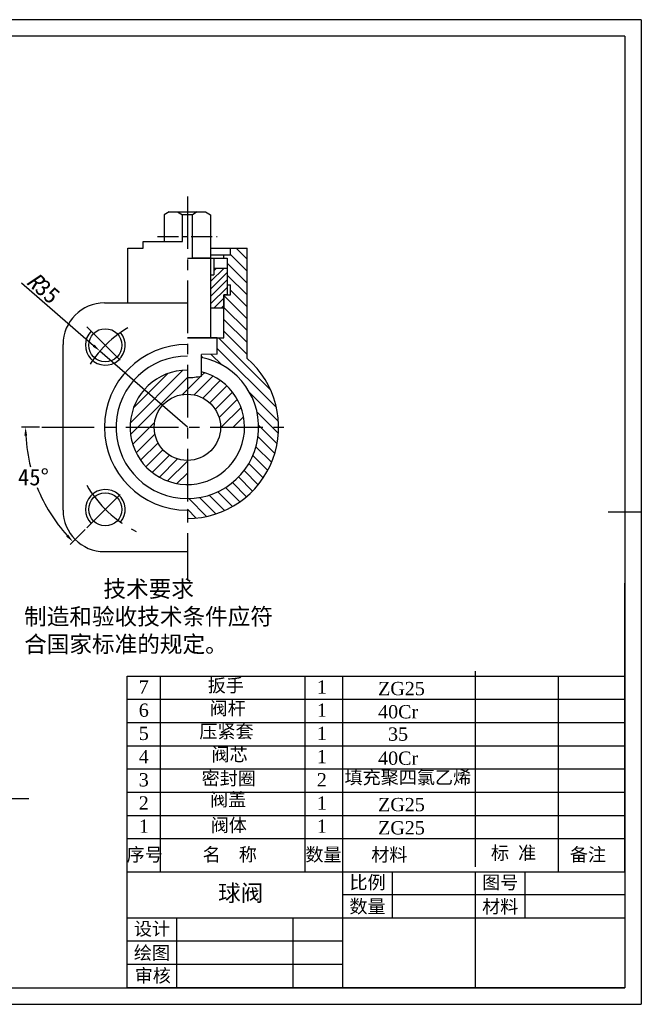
# Model space of a CAD drawing. Header units: millimetres. Extents: x -526 to -106, y 228 to 525.
# Tile 2 of 2: x -293 to -106, y 228 to 525. Entities that reach past the tile are written whole.
import ezdxf

# ---------------------------------------------------------------- set-up
doc = ezdxf.new("R2010")
doc.units = ezdxf.units.MM
doc.linetypes.add('CENTER', pattern=[50.8, 31.75, -6.35, 6.35, -6.35])
doc.layers.add('1轮廓实线层', color=7, linetype='Continuous', lineweight=30)
doc.layers.add('粗实线', color=7, linetype='Continuous', lineweight=30)
for name, color, linetype in [('2细线层', 7, 'Continuous'), ('ST标题栏文字', 7, 'Continuous'), ('中心线', 1, 'CENTER'), ('剖面线', 7, 'Continuous'), ('图框', 7, 'Continuous'), ('标注层', 7, 'Continuous'), ('细实线', 7, 'Continuous')]:
    doc.layers.add(name, color=color, linetype=linetype)
doc.layers.add('实体层', color=7, linetype='Continuous', lineweight=30, plot=False)
doc.layers.add('尺寸标注层', color=7, linetype='Continuous', plot=False)
doc.layers.add('细实线层', color=7, linetype='Continuous', plot=False)
doc.styles.get("Standard").update_dxf_attribs({"font": '仿宋_GB2312.ttf'})
doc.styles.add('样式 1', font='仿宋_GB2312.ttf', dxfattribs={"height": 4})
doc.styles.add('样式 2', font='times.ttf', dxfattribs={"height": 4})
doc.dimstyles.new('ISO-25', dxfattribs={"dimtxt": 5, "dimasz": 2.5, "dimexe": 1.25, "dimexo": 0.625, "dimtad": 1, "dimdsep": 46, "dimtxsty": 'Standard', "dimcen": 2.5, "dimadec": 0, "dimazin": 0, "dimtfac": 1, "dimtmove": 0, "dimatfit": 3, "dimfxl": 1, "dimarcsym": 0})
doc.dimstyles.new('ISO-25$2', dxfattribs={"dimtxt": 5, "dimasz": 2.5, "dimexe": 1.25, "dimexo": 0.625, "dimtad": 1, "dimtih": 1, "dimtoh": 1, "dimdsep": 46, "dimtxsty": 'Standard', "dimcen": 2.5, "dimadec": 0, "dimazin": 0, "dimtfac": 1, "dimtmove": 0, "dimatfit": 3, "dimfxl": 1, "dimarcsym": 0})

# ---------------------------------------------------------------- blocks, each defined once
blk = doc.blocks.new('*D22')
at = {"layer": 'Defpoints', "color": 0, "transparency": 16777216}
for p in [(-286.65, 401.61), (-212.36, 401.61), (-262.95, 381.38), (-284.98, 377.21), (-273.06, 371.27)]:
    blk.add_point(p, dxfattribs=at)
at = {"layer": '标注层', "color": 0, "lineweight": -2, "transparency": 16777216}
for p, q in [((-287.28, 401.61), (-292.76, 401.61)), ((-273.5, 370.83), (-278.11, 366.22))]:
    blk.add_line(p, q, dxfattribs=at)
for start, end in [(182.9361, 194.1544), (201.878, 222.0639)]:
    blk.add_arc((-242.72, 401.61), 48.79, start, end, dxfattribs=at)
at = {"layer": '标注层', "color": 0, "transparency": 16777216}
for points in [[(-291.87, 399.1), (-291.03, 399.12), (-291.51, 401.61)], [(-278.64, 369.2), (-279.25, 368.63), (-277.22, 367.1)]]:
    blk.add_solid(points, dxfattribs=at)
at = {"layer": '标注层', "color": 0, "transparency": 16777216, "insert": (-289.13, 386.55), "char_height": 5, "attachment_point": 5}
blk.add_mtext('45°', dxfattribs=at)
blk = doc.blocks.new('*D26')
at = {"layer": 'Defpoints', "color": 0, "transparency": 16777216}
for p in [(-269.1, 424.61), (-242.72, 401.61)]:
    blk.add_point(p, dxfattribs=at)
at = {"layer": '标注层', "color": 0, "lineweight": -2, "transparency": 16777216}
for p, q in [((-292.73, 445.22), (-270.98, 426.25)), ((-242.72, 401.61), (-269.1, 424.61))]:
    blk.add_line(p, q, dxfattribs=at)
at = {"layer": '标注层', "color": 0, "transparency": 16777216}
blk.add_solid([(-270.71, 426.57), (-271.26, 425.94), (-269.1, 424.61)], dxfattribs=at)
at = {"layer": '标注层', "color": 0, "transparency": 16777216, "insert": (-286.15, 443.63), "char_height": 5, "attachment_point": 5, "rotation": 318.9062}
blk.add_mtext('{\\fFangSong|b0|i1|c134|p49;R}35', dxfattribs=at)
blk = doc.blocks.new('_Dot')
at = {"color": 0, "linetype": 'ByBlock', "lineweight": -2}
blk.add_line((-0.5, 0), (-1, 0), dxfattribs=at)
at = {"color": 0, "linetype": 'ByBlock', "const_width": 0.5}
blk.add_lwpolyline([(-0.25, 0, 1), (0.25, 0, 1)], format="xyb", close=True, dxfattribs=at)

msp = doc.modelspace()

# ---------------------------------------------------------------- hatches: boundary and pattern name
at = {"layer": '剖面线'}
h = msp.add_hatch(dxfattribs=at)
h.set_pattern_fill('ANSI31', color=256, scale=0.8, angle=90)
h.set_pattern_definition([(135, (-542.723, 1.6055), (-1.796051, -1.796051), [])])
h.paths.add_polyline_path([(-224.723, 455.605), (-229.723, 455.605), (-229.723, 453.605), (-231.723, 453.605), (-231.723, 452.605), (-230.723, 452.605), (-230.723, 444.605), (-229.723, 444.605), (-229.723, 441.605), (-231.723, 441.605), (-231.723, 428.605), (-233.723, 428.605), (-233.723, 423.622), (-238.473, 423.605), (-238.473, 422.681, -0.3570627), (-221.223, 401.605), (-215.223, 401.605, 0.2176459), (-224.723, 422.396)])
h.paths.add_polyline_path([(-215.223, 401.605), (-221.223, 401.605, -0.4142136), (-242.723, 380.105), (-242.723, 374.105, 0.4142136)])
h = msp.add_hatch(dxfattribs=at)
h.set_pattern_fill('ANSI31', color=256, scale=0.5)
h.set_pattern_definition([(45, (-542.7229, 1.6055), (-1.122532, 1.122532), [])])
h.paths.add_polyline_path([(-230.723, 449.605), (-234.723, 449.605), (-234.723, 447.605), (-235.723, 447.605), (-235.723, 437.605), (-231.723, 437.605), (-231.723, 441.605), (-230.723, 441.605)])
h = msp.add_hatch(dxfattribs=at)
h.set_pattern_fill('ANSI31', color=256, scale=0.8)
h.set_pattern_definition([(45, (-542.723, 1.6055), (-1.796051, 1.796051), [])])
h.paths.add_polyline_path([(-238.473, 418.324), (-238.473, 417.062, -0.0535844), (-242.723, 416.605), (-242.723, 414.605), (-242.723, 411.605, -0.4142136), (-232.723, 401.605), (-225.473, 401.605, 0.3430435)])
h.paths.add_polyline_path([(-242.723, 391.605, -0.4142136), (-252.723, 401.605, -0.4142136), (-242.723, 411.605), (-242.723, 418.855, 1), (-242.723, 384.355)])

# ---------------------------------------------------------------- linework, layer by layer
at = {"layer": '1轮廓实线层'}
for p, q in [((-110.864, 519.561), (-500.864, 519.561)), ((-110.864, 519.561), (-110.864, 232.561)), ((-105.864, 376.061), (-115.864, 376.061)), ((-500.864, 232.561), (-110.864, 232.561))]:
    msp.add_line(p, q, dxfattribs=at)
at = {"layer": '2细线层'}
for p, q in [((-105.864, 524.561), (-525.864, 524.561)), ((-105.864, 524.561), (-105.864, 227.561)), ((-525.864, 227.561), (-105.864, 227.561))]:
    msp.add_line(p, q, dxfattribs=at)
at = {"layer": '中心线', "ltscale": 0.5}
for p, q in [((-242.723, 471.278), (-242.723, 355.365)), ((-262.945, 421.828), (-273.057, 431.939)), ((-286.654, 401.605), (-212.364, 401.605)), ((-458.845, 289.663), (-289.122, 289.663))]:
    msp.add_line(p, q, dxfattribs=at)
at = {"layer": '中心线', "ltscale": 0.2}
msp.add_line((-251.723, 459.172), (-233.723, 459.172), dxfattribs=at)
at = {"layer": '中心线'}
msp.add_line((-262.945, 381.383), (-273.057, 371.272), dxfattribs=at)
at = {"layer": '中心线', "ltscale": 0.5}
for start, end in [(120.94972, 151.81093), (209.82289, 243.86261)]:
    msp.add_arc((-242.723, 401.605), 35, start, end, dxfattribs=at)
at = {"layer": '实体层'}
for p, q in [((-110.864, 267.561), (-110.864, 354.561)), ((-260.864, 267.561), (-260.864, 326.561)), ((-260.864, 232.561), (-260.864, 267.561)), ((-260.864, 267.561), (-110.864, 267.561)), ((-110.864, 267.561), (-110.864, 232.561)), ((-110.864, 232.561), (-260.864, 232.561))]:
    msp.add_line(p, q, dxfattribs=at)
at = {"layer": '粗实线'}
for p, q in [((-248.223, 466.605), (-249.723, 465.739)), ((-248.223, 466.605), (-237.223, 466.605)), ((-245.723, 466.605), (-244.223, 465.739)), ((-239.723, 466.605), (-241.223, 465.739)), ((-237.223, 466.605), (-235.723, 465.739)), ((-249.723, 465.739), (-249.723, 457.605)), ((-244.223, 457.605), (-244.223, 465.739)), ((-241.223, 465.739), (-244.223, 465.739)), ((-241.223, 452.605), (-241.223, 465.739)), ((-235.723, 465.739), (-235.723, 428.622)), ((-256.058, 457.605), (-244.223, 457.605)), ((-256.058, 455.605), (-256.058, 457.605)), ((-260.723, 455.605), (-256.058, 455.605)), ((-260.723, 439.105), (-260.723, 455.605)), ((-235.723, 455.605), (-224.723, 455.605)), ((-229.723, 453.605), (-229.723, 455.605)), ((-224.723, 422.396), (-224.723, 455.605)), ((-242.723, 452.605), (-230.723, 452.605)), ((-235.723, 452.605), (-241.223, 452.605)), ((-235.723, 453.605), (-229.723, 453.605)), ((-231.723, 452.605), (-231.723, 453.605)), ((-230.723, 452.605), (-230.723, 441.605)), ((-234.723, 449.605), (-230.723, 449.605)), ((-235.723, 447.605), (-234.723, 447.605)), ((-230.723, 444.605), (-229.723, 444.605)), ((-229.723, 441.605), (-229.723, 444.605)), ((-230.723, 441.605), (-231.723, 441.605)), ((-231.723, 441.605), (-231.723, 437.605)), ((-231.723, 441.605), (-229.723, 441.605)), ((-231.723, 428.605), (-231.723, 441.605)), ((-267.723, 439.105), (-242.723, 439.105)), ((-235.723, 437.605), (-231.723, 437.605)), ((-233.723, 428.622), (-242.723, 428.622)), ((-242.723, 428.605), (-231.723, 428.605)), ((-233.732, 423.622), (-233.723, 428.605)), ((-233.723, 423.622), (-233.723, 428.622)), ((-280.223, 376.605), (-280.223, 426.605)), ((-233.723, 423.622), (-238.473, 423.605)), ((-238.473, 417.062), (-238.473, 423.605)), ((-242.723, 376.605), (-242.723, 374.105)), ((-267.723, 364.105), (-242.723, 364.105))]:
    msp.add_line(p, q, dxfattribs=at)
at = {"layer": '粗实线', "ltscale": 0.1}
for p, q in [((-234.723, 452.605), (-234.723, 447.605)), ((-235.723, 447.605), (-235.723, 437.605))]:
    msp.add_line(p, q, dxfattribs=at)
at = {"layer": '粗实线'}
for centre, radius in [((-267.472, 426.354), 5), ((-242.723, 401.605), 10), ((-267.472, 376.857), 5)]:
    msp.add_circle(centre, radius, dxfattribs=at)
for centre, radius, start, end in [((-267.723, 426.605), 12.5, 90, 180), ((-242.723, 401.605), 25, 90, 270), ((-242.723, 401.605), 21.5, 90, 78.599), ((-242.723, 401.605), 27.5, 270, 49.11481), ((-242.723, 401.605), 17.25, 90, 75.73679), ((-242.723, 436.605), 20, 270, 282.2689), ((-267.723, 376.605), 12.5, 180, 270)]:
    msp.add_arc(centre, radius, start, end, dxfattribs=at)
at = {"layer": '细实线'}
for centre, start, end in [((-267.472, 426.354), 135, 40.0829), ((-267.472, 376.857), 319.9171, 225)]:
    msp.add_arc(centre, 6, start, end, dxfattribs=at)
at = {"layer": '细实线层'}
for p, q in [((-155.88, 269.061), (-155.88, 328.061)), ((-260.864, 326.561), (-110.864, 326.561)), ((-250.864, 267.561), (-250.864, 326.561)), ((-207.182, 267.561), (-207.182, 326.561)), ((-195.864, 267.561), (-195.864, 326.561)), ((-130.864, 267.561), (-130.864, 326.561)), ((-260.864, 319.561), (-110.864, 319.561)), ((-260.864, 312.561), (-110.864, 312.561)), ((-260.864, 305.561), (-110.864, 305.561)), ((-260.864, 298.561), (-110.864, 298.561)), ((-260.864, 291.561), (-110.864, 291.561)), ((-260.864, 284.561), (-110.864, 284.561)), ((-260.864, 277.561), (-110.864, 277.561)), ((-195.864, 232.561), (-195.864, 267.561)), ((-180.864, 253.561), (-180.864, 267.561)), ((-155.864, 232.561), (-155.864, 267.561)), ((-140.864, 253.561), (-140.864, 267.561)), ((-110.864, 260.561), (-195.864, 260.561)), ((-110.864, 253.561), (-260.864, 253.561)), ((-245.864, 232.561), (-245.864, 253.561)), ((-210.864, 232.561), (-210.864, 253.561)), ((-195.864, 246.561), (-260.864, 246.561)), ((-195.864, 239.561), (-260.864, 239.561))]:
    msp.add_line(p, q, dxfattribs=at)
at = {"layer": '细实线层', "lineweight": 30}
msp.add_line((-260.864, 326.561), (-110.864, 326.561), dxfattribs=at)

# ---------------------------------------------------------------- texts
at = {"layer": 'ST标题栏文字', "char_height": 4, "width": 44, "attachment_point": 1, "style": '样式 1'}
for s, insert in [('扳手', (-236.58, 325.758)), ('阀杆', (-236.031, 318.822)), ('压紧套', (-239.11, 311.892)), ('阀芯', (-235.443, 304.926)), ('密封圈', (-238.438, 297.705)), ('阀盖', (-235.9, 291.336)), ('阀体', (-235.677, 283.594))]:
    msp.add_mtext(s, dxfattribs=dict(at, insert=insert))
at = {"layer": '图框', "attachment_point": 5, "style": '样式 1'}
for s, insert, char_height, width in [('球阀', (-226.645, 260.853), 5, 90), ('比例', (-188.397, 264.127), 4, 22.67104), ('图号', (-148.397, 264.127), 4, 22.67104), ('数量', (-188.404, 256.866), 4, 22.67104), ('材料', (-148.404, 256.866), 4, 22.67104), ('设计', (-253.397, 250.127), 4, 22.67104), ('绘图', (-253.404, 242.866), 4, 22.67104), ('审核', (-253.154, 235.999), 4, 22.67104)]:
    msp.add_mtext(s, dxfattribs=dict(at, insert=insert, char_height=char_height, width=width))
at = {"layer": '尺寸标注层', "char_height": 4, "attachment_point": 1, "style": '样式 2'}
for s, width, insert in [('\\pxqc;7', 10, (-260.864, 325.288)), ('\\pxqc;1', 10, (-207.182, 325.288)), ('ZG25', 20, (-185.222, 324.806)), ('\\pxqc;6', 10, (-260.864, 318.288)), ('\\pxqc;1', 10, (-207.182, 318.288)), ('40Cr', 20, (-185.222, 317.806)), ('\\pxqc;5', 10, (-260.864, 311.288)), ('\\pxqc;1', 10, (-207.182, 311.288)), ('35', 20, (-182.222, 311.078)), ('\\pxqc;4', 10, (-260.864, 304.288)), ('\\pxqc;1', 10, (-207.182, 304.288)), ('40Cr', 20, (-185.222, 303.806)), ('\\pxqc;3', 10, (-260.864, 297.288)), ('\\pxqc;2', 10, (-207.182, 297.288)), ('{\\fFangSong_GB2312|b0|i0|c134|p49;填充聚四氯乙烯}', 42.3935, (-195.351, 298.002)), ('\\pxqc;2', 10, (-260.864, 290.288)), ('\\pxqc;1', 10, (-207.182, 290.288)), ('ZG25', 20, (-185.222, 289.806)), ('\\pxqc;1', 10, (-260.864, 283.288)), ('\\pxqc;1', 10, (-207.182, 283.288)), ('ZG25', 20, (-185.222, 282.806))]:
    msp.add_mtext_dynamic_manual_height_columns(s, width=width, gutter_width=17.5, heights=[0], dxfattribs=dict(at, insert=insert))
at = {"layer": '尺寸标注层', "char_height": 4, "attachment_point": 5, "style": '样式 1'}
for s, insert, width in [('序号', (-255.587, 272.508), 15), ('名  称', (-229.936, 272.545), 24.47742), ('数量', (-201.694, 272.508), 15), ('材料', (-181.848, 272.48), 15), ('标 准', (-144.383, 273.014), 22.15265), ('备注', (-121.955, 272.508), 15)]:
    msp.add_mtext(s, dxfattribs=dict(at, insert=insert, width=width))
at = {"layer": '标注层', "insert": (-291.943, 355.375), "char_height": 5, "attachment_point": 1}
msp.add_mtext_dynamic_manual_height_columns('\\pxqc;技术要求\\P\\pq*;制造和验收技术条件应符合国家标准的规定。', width=75.10391, gutter_width=12.5, heights=[0], dxfattribs=at)

# ---------------------------------------------------------------- dimensions: what is measured, and where the dimension line sits
at = {"layer": '标注层'}
dim = msp.add_radius_dim(center=(-242.723, 401.605), mpoint=(-269.1, 424.611), text='{\\fFangSong|b0|i1|c134|p49;R}35', dimstyle='ISO-25', override={"dimldrblk": 'Dot'}, dxfattribs=at)
dim.commit()
dim.dimension.update_dxf_attribs({"geometry": '*D26', "text_midpoint": (-288.207, 441.275), "dimtype": 164})
dim = msp.add_angular_dim_2l(base=(-284.978, 377.21), line1=((-262.945, 381.383), (-273.057, 371.272)), line2=((-286.654, 401.605), (-212.364, 401.605)), dimstyle='ISO-25$2', dxfattribs=at)
dim.commit()
dim.dimension.update_dxf_attribs({"geometry": '*D22', "text_midpoint": (-289.133, 386.549), "dimtype": 162})

doc.saveas('drawing.dxf')
